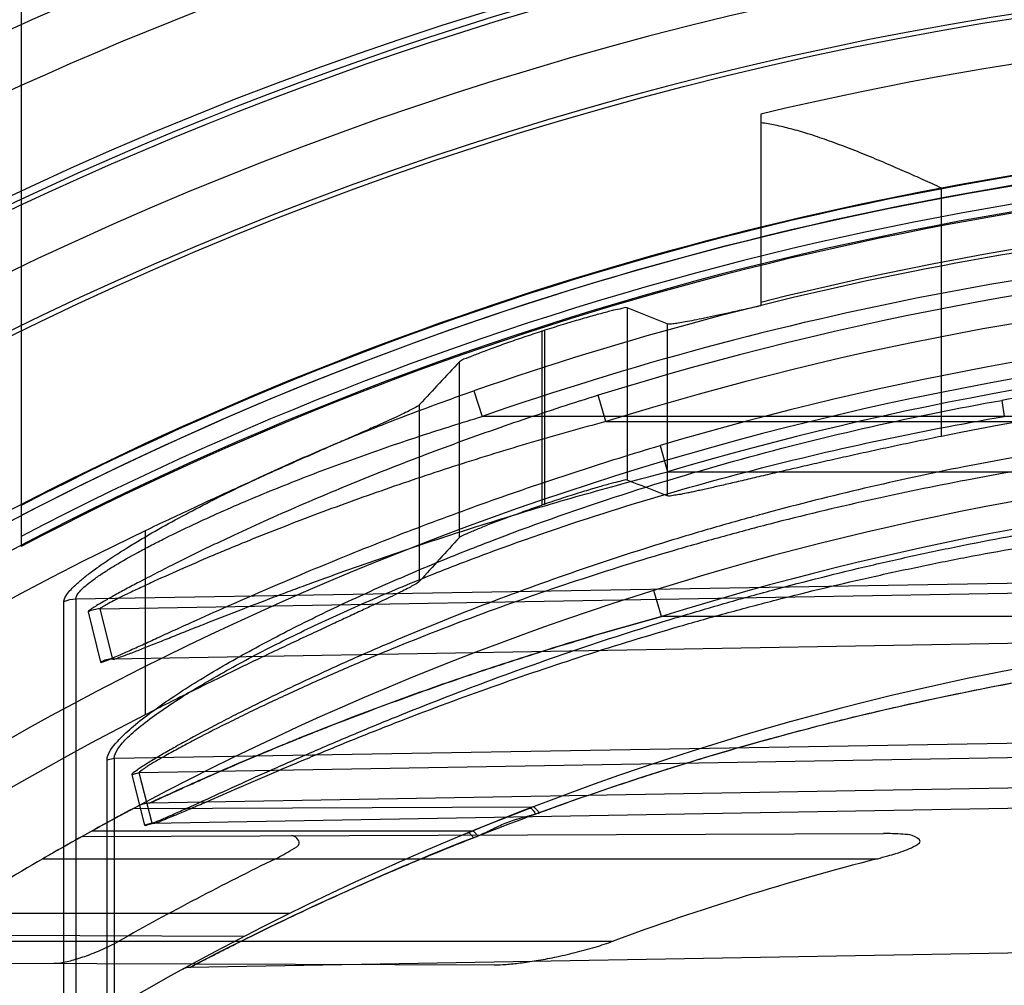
# Model space of a CAD drawing. Header units: millimetres. Extents: x 0 to 297, y 0 to 210.
# Tile 49 of 256: x 141.021 to 141.183, y 91.249 to 91.407. Entities that reach past the tile are written whole.
import ezdxf

# ---------------------------------------------------------------- set-up
doc = ezdxf.new("R2010")
doc.units = ezdxf.units.MM
doc.header["$LTSCALE"] = 16.335
doc.layers.get('0').update_dxf_attribs({"linetype": 'CONTINUOUS'})
for name, color, linetype in [('01_GLOBAL', 7, 'CONTINUOUS'), ('INTFCLR_144815', 7, 'CONTINUOUS'), ('INTFCLR_72935', 7, 'CONTINUOUS')]:
    doc.layers.add(name, color=color, linetype=linetype)

msp = doc.modelspace()

# ---------------------------------------------------------------- linework, layer by layer
at = {"color": 7, "linetype": 'Continuous'}
msp.add_circle((142.5788034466, 92.2083412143), 3.42, dxfattribs=at)
at = {"color": 9, "linetype": 'Continuous'}
msp.add_arc((142.5788034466, 92.2083412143), 3.3761688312, 182.9674534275, 267.0325465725, dxfattribs=at)
at = {"layer": '01_GLOBAL', "color": 7, "linetype": 'Continuous'}
msp.add_circle((142.5788034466, 92.2083412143), 3.465, dxfattribs=at)
at = {"layer": 'INTFCLR_144815', "color": 6, "linetype": 'Continuous'}
msp.add_line((141.1426844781, 91.39178039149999), (141.1426844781, 91.3603723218), dxfattribs=at)
at = {"layer": 'INTFCLR_144815', "color": 9, "linetype": 'Continuous'}
for p, q in [((141.1722552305, 91.3389955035), (141.1722552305, 91.37966349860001)), ((141.1207889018, 91.3600545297), (141.1207889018, 91.33183218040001)), ((141.1273169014, 91.3574092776), (141.1273169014, 91.3292745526)), ((141.1067962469, 91.3562068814), (141.1067962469, 91.3277371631)), ((141.1073074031, 91.3279116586), (141.1073074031, 91.35637175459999)), ((141.0933147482, 91.3224399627), (141.0933147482, 91.35118121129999)), ((141.0867867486, 91.31527943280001), (141.0867867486, 91.3441958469)), ((141.0418484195, 91.3235344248), (141.0418484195, 91.29339041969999))]:
    msp.add_line(p, q, dxfattribs=at)
at = {"layer": 'INTFCLR_144815', "color": 6, "linetype": 'Continuous'}
for radius in [0.5743020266, 0.5472855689]:
    msp.add_circle((141.273551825, 90.84008959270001), radius, dxfattribs=at)
for radius, start, end in [(0.7917112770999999, 313.9937911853, 154.5150993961), (0.7647112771, 312.9543589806, 154.5144414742), (0.7590682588, 71.6563998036, 156.0440844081), (0.7468663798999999, 70.9981667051, 162.0018332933), (0.73941501, 108.7136429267, 257.7559644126), (0.5949342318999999, 45.0000000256, 314.9999999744), (0.5938695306, 44.999999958, 315.000000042), (0.5930090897, 44.99999997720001, 315.0000000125), (0.5750735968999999, 47.86578076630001, 312.1342192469), (0.5489999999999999, 100.6326298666, 122.5166912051), (0.5370448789, 75.8961331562, 104.1038668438), (0.5423877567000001, 107.8487159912, 107.9054519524), (0.5090855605, 78.52282503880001, 101.4771749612), (0.515371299, 108.8185484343, 108.8785955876), (0.5361020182, 115.6072723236, 154.3927276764), (0.5090855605, 117.0737153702, 152.9262846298)]:
    msp.add_arc((141.273551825, 90.84008959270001), radius, start, end, dxfattribs=at)
at = {"layer": 'INTFCLR_144815', "color": 9, "linetype": 'Continuous'}
for centre, radius, start, end in [((141.273551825, 90.84008959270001), 0.7861461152, 71.617857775, 156.0236179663), ((141.273551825, 90.84008959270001), 0.7771464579, 71.6178577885, 156.0236179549), ((141.273551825, 90.84008959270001), 0.743791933, 70.768222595, 162.2317774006), ((141.273551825, 90.84008959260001), 0.7349032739, 107.7076787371, 136.2923212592), ((141.273551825, 90.84008959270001), 0.6197635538, 52.2436298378, 307.7563701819), ((141.273551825, 90.84008959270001), 0.5837869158, 52.5411294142, 307.4588705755), ((141.273551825, 90.84008959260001), 0.6107702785, 108.4596803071, 135.5403197), ((141.273551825, 90.84008959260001), 0.5670000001, 76.6554352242, 103.3445648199), ((141.273551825, 90.84008959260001), 0.5490000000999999, 79.3673701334, 100.6326298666)]:
    msp.add_arc(centre, radius, start, end, dxfattribs=at)
at = {"layer": 'INTFCLR_144815', "color": 6, "linetype": 'Continuous'}
for centre, major_axis, ratio, start_param, end_param in [((140.7460678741, 90.84008959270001), (0.7916281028, 0), 0.7456587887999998, 1.0683155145, 1.0777008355), ((142.0669490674, 90.84008959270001), (1.1907007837, 0), 0.7456587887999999, 2.5281979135, 2.5377874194), ((140.7784448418, 90.84008959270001), (0.7430379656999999, 0), 0.7456587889, 1.0820479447, 1.0919724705), ((142.0345720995, 90.84008959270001), (1.1421106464, 0), 0.7456587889, 2.5394757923, 2.5496427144)]:
    msp.add_ellipse(centre, major_axis=major_axis, ratio=ratio, start_param=start_param, end_param=end_param, dxfattribs=at)
for points, knots in [([(141.1722552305, 91.37966349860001), (141.1712546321, 91.3801195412), (141.1693554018, 91.3809809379), (141.1664615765, 91.3822717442), (141.1634499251, 91.3835861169), (141.1601951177, 91.3849542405), (141.1568367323, 91.3862947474), (141.1535660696, 91.3875075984), (141.1505024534, 91.38853029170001), (141.1476810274, 91.3893508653), (141.1451125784, 91.389964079), (141.1434683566, 91.3902524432), (141.1426844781, 91.3903585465)], [0, 0, 0, 0, 0.1045982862, 0.1983703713, 0.3014069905, 0.4171606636, 0.5341986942, 0.6453462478, 0.7489281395, 0.8413582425, 0.9247560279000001, 1, 1, 1, 1]), ([(141.1426844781, 91.3603723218), (141.1417996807, 91.3601775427), (141.1401020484, 91.3598034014), (141.1376700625, 91.3592694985), (141.1354705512, 91.3587918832), (141.1335172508, 91.3583771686), (141.1318201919, 91.35802706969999), (141.1303904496, 91.3577554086), (141.1292253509, 91.35753817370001), (141.1282488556, 91.3574335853), (141.127604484, 91.3572914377), (141.1273169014, 91.3574092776)], [0, 0, 0, 0, 0.1734438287, 0.332796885, 0.4766802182, 0.6043146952, 0.7151432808, 0.8082047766, 0.8834857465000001, 0.9405016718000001, 1, 1, 1, 1]), ([(141.1207889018, 91.3600545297), (141.1205071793, 91.36016741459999), (141.1197193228, 91.3598407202), (141.1187156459, 91.3596960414), (141.1176549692, 91.3594119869), (141.1166721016, 91.35915910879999), (141.1155742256, 91.3588591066), (141.1143726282, 91.3585225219), (141.1130803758, 91.3581494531), (141.111709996, 91.3577434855), (141.1102787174, 91.35730875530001), (141.1088036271, 91.3568499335), (141.1078088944, 91.3565332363), (141.1073074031, 91.35637175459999)], [0, 0, 0, 0, 0.0650837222, 0.1621526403, 0.2257433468, 0.2985994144, 0.3803091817, 0.4696368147, 0.5662457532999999, 0.6687258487, 0.7761355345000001, 0.8870194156, 1, 1, 1, 1]), ([(141.1067962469, 91.3562068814), (141.1062980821, 91.35604592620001), (141.1053071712, 91.35572217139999), (141.1038368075, 91.35523104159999), (141.1024026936, 91.3547413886), (141.1010237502, 91.3542600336), (141.0997195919, 91.3537945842), (141.0985058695, 91.3533509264), (141.0973976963, 91.35293704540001), (141.096410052, 91.3525543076), (141.0955432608, 91.35222030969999), (141.0945372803, 91.35176769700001), (141.0936873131, 91.3515758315), (141.0933147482, 91.35118121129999)], [0, 0, 0, 0, 0.1090701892, 0.2171835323, 0.3229696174, 0.4247851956, 0.5214718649, 0.611454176, 0.6940340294, 0.7678539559, 0.8323348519, 0.8869329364, 1, 1, 1, 1]), ([(141.0867867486, 91.3441958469), (141.0865447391, 91.34393421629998), (141.0859194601, 91.3436298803), (141.0849736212, 91.3431177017), (141.0838640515, 91.3425877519), (141.0825064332, 91.34195311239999), (141.0808976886, 91.34122427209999), (141.0790452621, 91.34039764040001), (141.0769544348, 91.3394743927), (141.0746365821, 91.3384558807), (141.0720961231, 91.337341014), (141.0693521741, 91.3361341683), (141.0664095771, 91.3348341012), (141.0632884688, 91.33344572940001), (141.0600006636, 91.33197063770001), (141.0565652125, 91.33041372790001), (141.0530083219, 91.3287835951), (141.0493486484, 91.3270859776), (141.0456175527, 91.3253328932), (141.0431092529, 91.3241387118), (141.0418484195, 91.3235344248)], [0, 0, 0, 0, 0.0216097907, 0.0408397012, 0.0657121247, 0.0959719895, 0.1317760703, 0.1727746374, 0.2189756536, 0.2703579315, 0.3262860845, 0.3871934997, 0.4521156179, 0.5213450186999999, 0.5943173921, 0.6706125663, 0.7500421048, 0.8315558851, 0.9152237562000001, 1, 1, 1, 1]), ([(141.1722552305, 91.3389955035), (141.1716121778, 91.33886493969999), (141.1703269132, 91.33860237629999), (141.1684019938, 91.33820432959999), (141.1664833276, 91.3378028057), (141.1645746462, 91.3373986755), (141.1626796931, 91.3369928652), (141.1608022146, 91.3365863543), (141.1589459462, 91.33618017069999), (141.1571146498, 91.3357753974), (141.1553121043, 91.33537316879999), (141.1535420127, 91.3349746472), (141.1518079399, 91.334581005), (141.1501132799, 91.334193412), (141.1484613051, 91.3338130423), (141.146855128, 91.3334410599), (141.1452977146, 91.33307861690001), (141.1437918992, 91.3327268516), (141.142340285, 91.3323868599), (141.1409453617, 91.332059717), (141.1396093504, 91.3317464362), (141.1383344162, 91.33144801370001), (141.137122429, 91.3311653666), (141.1359751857, 91.3308993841), (141.1348942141, 91.3306508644), (141.1338809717, 91.3304206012), (141.1329366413, 91.330209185), (141.1320624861, 91.3300175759), (141.1312590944, 91.3298452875), (141.130334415, 91.3296566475), (141.1293562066, 91.32945393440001), (141.1283128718, 91.32932465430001), (141.1276249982, 91.3291523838), (141.1273169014, 91.3292745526)], [0, 0, 0, 0, 0.0427947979, 0.0855544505, 0.1281966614, 0.1706383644, 0.2127958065, 0.2545851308, 0.2959223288, 0.3367235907, 0.3769025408, 0.4163732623, 0.4550563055, 0.4928738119, 0.5297506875, 0.5656150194, 0.6003991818, 0.6340374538, 0.6664664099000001, 0.6976336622, 0.7274809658, 0.7559628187, 0.7830306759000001, 0.8086462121, 0.8327691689, 0.8553691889, 0.8764140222, 0.8958795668, 0.9137405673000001, 0.9299790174, 0.9575169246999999, 0.9783842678, 1, 1, 1, 1]), ([(141.1207889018, 91.33183218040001), (141.12050641, 91.33194152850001), (141.1197236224, 91.331601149), (141.1187229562, 91.3314416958), (141.1176657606, 91.3311404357), (141.1166848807, 91.33087145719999), (141.1155884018, 91.33055292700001), (141.1143871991, 91.3301955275), (141.1130943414, 91.32979946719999), (141.1117220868, 91.3293684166), (141.1102878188, 91.3289067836), (141.1088084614, 91.3284194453), (141.1078106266, 91.3280831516), (141.1073074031, 91.3279116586)], [0, 0, 0, 0, 0.064660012, 0.1612843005, 0.2246503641, 0.2973314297, 0.3789174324, 0.4682028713, 0.564897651, 0.6675282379, 0.7752351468, 0.8865166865, 1, 1, 1, 1]), ([(141.0933147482, 91.3224399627), (141.0935313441, 91.32267496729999), (141.0943011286, 91.32293350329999), (141.0952381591, 91.3234002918), (141.0962428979, 91.32381114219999), (141.0971743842, 91.32419264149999), (141.0982163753, 91.3246057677), (141.0993513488, 91.325047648), (141.1005249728, 91.32549240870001), (141.1016814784, 91.3259217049), (141.1028520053, 91.32635049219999), (141.1041107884, 91.3268021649), (141.105445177, 91.32727171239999), (141.1063589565, 91.3275876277), (141.1067962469, 91.3277371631)], [0, 0, 0, 0, 0.06613223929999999, 0.1594389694, 0.2201506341, 0.2899412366, 0.3679407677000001, 0.4520209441, 0.5419864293, 0.6276370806, 0.7072871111, 0.7999361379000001, 0.9043692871, 1, 1, 1, 1]), ([(141.0867867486, 91.31527943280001), (141.0865468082, 91.3150133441), (141.0859259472, 91.314695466), (141.0849857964, 91.31416355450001), (141.0838837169, 91.3136104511), (141.0825348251, 91.3129473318), (141.0809358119, 91.31218411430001), (141.0790937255, 91.3113170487), (141.0770122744, 91.3103465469), (141.0747040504, 91.30927450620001), (141.0721716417, 91.3080988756), (141.0694340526, 91.3068241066), (141.0664947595, 91.3054480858), (141.0633728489, 91.30397541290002), (141.0600815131, 91.3024081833), (141.0566374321, 91.3007502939), (141.0530688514, 91.2990115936), (141.0493921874, 91.29719688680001), (141.0456405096, 91.295319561), (141.0431172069, 91.2940389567), (141.0418484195, 91.29339041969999)], [0, 0, 0, 0, 0.0214966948, 0.0405828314, 0.065279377, 0.0952925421, 0.1308285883, 0.1715592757, 0.2174515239, 0.268615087, 0.3242550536, 0.384963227, 0.449797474, 0.5189726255, 0.5920632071, 0.6685125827, 0.7483022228, 0.8302286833, 0.9145080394, 1, 1, 1, 1])]:
    msp.add_open_spline(points, degree=3, knots=knots, dxfattribs=at)
at = {"layer": 'INTFCLR_72935', "color": 6, "linetype": 'Continuous'}
for p, q in [((141.021551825, 91.57808959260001), (141.021551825, 91.32097256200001)), ((141.0946146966, 91.2740421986), (141.0953376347, 91.2743395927))]:
    msp.add_line(p, q, dxfattribs=at)
at = {"layer": 'INTFCLR_72935', "color": 9, "linetype": 'Continuous'}
for p, q in [((141.0956633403, 91.34645090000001), (141.0970552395, 91.3422652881)), ((141.1172832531, 91.3414301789), (141.1160246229, 91.3457229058)), ((141.1821055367, 91.3448996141), (141.1825356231, 91.3422652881)), ((141.282551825, 91.3422652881), (141.0970552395, 91.3422652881)), ((141.1172834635, 91.3414301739), (141.246551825, 91.3414301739)), ((141.1261568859, 91.33748911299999), (141.1273559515, 91.3331777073)), ((141.1273559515, 91.3331777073), (141.246551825, 91.3331777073)), ((141.0304859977, 91.31239899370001), (141.246551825, 91.31605949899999)), ((141.0344564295, 91.3107504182), (141.2421303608, 91.31437273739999)), ((141.1264049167, 91.30948639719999), (141.1251380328, 91.3137805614)), ((141.0285392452, 91.2060636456), (141.0285392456, 91.3119323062)), ((141.0304859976, 91.31239899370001), (141.0304859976, 91.20642562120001)), ((141.0324833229, 91.3102557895), (141.0345391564, 91.3020318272)), ((141.0365270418, 91.30253406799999), (141.0344564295, 91.3107504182)), ((141.246551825, 91.30948639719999), (141.1264049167, 91.30948639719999)), ((141.2421303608, 91.3061202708), (141.0365270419, 91.30253406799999)), ((141.0365270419, 91.30253406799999), (141.0365912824, 91.3025128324)), ((141.0367883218, 91.2862959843), (141.273551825, 91.2903071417)), ((141.273551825, 91.2879363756), (141.0408499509, 91.28387751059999)), ((141.0355936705, 91.28600278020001), (141.0367883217, 91.2862959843)), ((141.0367883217, 91.2862959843), (141.0367883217, 91.1861794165)), ((141.0355936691, 91.1859519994), (141.0355936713, 91.28600278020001)), ((141.0408499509, 91.28387751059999), (141.0396383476, 91.2835663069)), ((141.0396383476, 91.2835663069), (141.0417504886, 91.2753458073)), ((141.0429716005, 91.27566205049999), (141.0408499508, 91.28387751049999)), ((141.2421303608, 91.28240922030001), (141.0425755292, 91.2789259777)), ((141.0429716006, 91.27566205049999), (141.273551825, 91.2796839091)), ((141.1051856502, 91.2782518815), (141.0398352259, 91.2780237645)), ((141.0429716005, 91.27566205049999), (141.0417504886, 91.2753458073)), ((141.0429716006, 91.27566205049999), (141.0430796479, 91.27562197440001)), ((141.0315400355, 91.27349480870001), (141.1627393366, 91.2739527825)), ((141.0953376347, 91.2743395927), (141.0330591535, 91.2743395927)), ((141.0251072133, 91.26983959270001), (141.1617699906, 91.26983959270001)), ((141.0654585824, 91.26083959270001), (141.0101524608, 91.26083959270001)), ((141.0580466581, 91.2570918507), (141.004547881, 91.2572785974)), ((141.0030971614, 91.2563395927), (141.1184846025, 91.2563395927)), ((141.273551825, 91.25595357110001), (141.0491789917, 91.25203712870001)), ((140.997729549, 91.25280239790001), (141.098976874, 91.2524489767))]:
    msp.add_line(p, q, dxfattribs=at)
at = {"layer": 'INTFCLR_72935', "color": 7, "linetype": 'Continuous'}
for p, q in [((141.1052028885, 91.2782588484), (141.0953376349, 91.2743395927)), ((141.0978487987, 91.2753616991), (141.1048409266, 91.2781192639)), ((141.0330591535, 91.2743395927), (141.034447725, 91.27510689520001)), ((141.0953376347, 91.2743395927), (141.0967233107, 91.27490711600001))]:
    msp.add_line(p, q, dxfattribs=at)
at = {"layer": 'INTFCLR_72935', "color": 6, "linetype": 'Continuous'}
for centre, radius, start, end in [((141.273551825, 90.84008959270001), 0.548876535, 89.9999999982, 117.3303143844), ((141.273551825, 90.84008959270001), 0.5443766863, 89.99999999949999, 117.5754435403), ((141.273551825, 90.84008959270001), 0.5431065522, 90, 270.0000000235), ((141.2732024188, 90.8400854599), 0.5295041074, 93.3847160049, 107.2678979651), ((141.273551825, 90.84008959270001), 0.5161422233, 90, 270.0000000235), ((141.273551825, 90.84008959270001), 0.4963968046, 120.0328200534, 123.7554123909), ((141.2724438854, 90.840202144), 0.4778649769, 115.9629823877, 119.4451823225), ((141.271959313, 90.8403932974), 0.4433574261, 104.3907691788, 110.2529123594)]:
    msp.add_arc(centre, radius, start, end, dxfattribs=at)
at = {"layer": 'INTFCLR_72935', "color": 9, "linetype": 'Continuous'}
for centre, radius, start, end in [((141.273551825, 90.84008959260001), 0.5473988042, 92.3557200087, 117.4102795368), ((141.273551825, 90.84008959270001), 0.5429110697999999, 92.3557200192, 117.6561578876), ((141.2719069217, 90.8402434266), 0.5360110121, 92.24988654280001, 109.1963144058), ((141.2718420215, 90.8402420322), 0.5315804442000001, 92.72265279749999, 109.1963140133), ((141.2731173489, 90.8401213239), 0.5249714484, 93.38391173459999, 107.2680685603), ((141.2738948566, 90.8400893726), 0.5188766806, 93.5313428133, 106.5425042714), ((141.2738169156, 90.8400860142), 0.514383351, 93.53171623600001, 106.5427789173), ((141.2723545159, 90.8402289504), 0.5126766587, 89.8661908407, 100.1388879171), ((141.273551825, 90.84008959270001), 0.4963968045, 89.99999997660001, 119.1788213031), ((141.2734739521, 90.8400860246), 0.4919004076, 93.65332684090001, 107.396429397), ((141.273551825, 90.84008959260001), 0.4693968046, 89.99999997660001, 123.1824438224), ((141.042654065, 91.2744266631), 0.0045, 91.000000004, 117.9955409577), ((141.2696147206, 90.8315139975), 0.47479667, 111.500530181, 117.663261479), ((141.0844878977, 91.3014928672), 0.0303284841, 291.4868179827, 292.9469111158), ((141.0492261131, 91.24933754), 0.0027, 91.00000000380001, 118.7289681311)]:
    msp.add_arc(centre, radius, start, end, dxfattribs=at)
at = {"layer": 'INTFCLR_72935', "color": 7, "linetype": 'Continuous'}
for centre, radius, start, end in [((141.2698177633, 90.84700028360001), 0.4885419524, 118.0831815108, 118.7200259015), ((141.2611118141, 90.8631107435), 0.4702298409, 118.0713735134, 118.7326890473), ((141.1241560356, 91.11164551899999), 0.18645987, 118.5442044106, 118.9904944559), ((141.273551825, 90.84008959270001), 0.4963968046, 119.1788213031, 120.0328200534), ((141.2720575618, 90.8427510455), 0.4933447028, 119.177998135, 119.7808485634), ((141.117421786, 91.1118546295), 0.1829769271, 119.6074198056, 120.0476553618)]:
    msp.add_arc(centre, radius, start, end, dxfattribs=at)
at = {"layer": 'INTFCLR_72935', "color": 9, "linetype": 'Continuous'}
for points, knots in [([(141.0285392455, 91.3119323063), (141.0285392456, 91.312361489), (141.0291573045, 91.31339711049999), (141.0303169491, 91.31458831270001), (141.0317746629, 91.3158468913), (141.0333004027, 91.3170224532), (141.0356358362, 91.3186862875), (141.0381675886, 91.3203265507), (141.0408414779, 91.32195475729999), (141.0436731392, 91.3236136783), (141.04884755, 91.3264927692), (141.0549589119, 91.329610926), (141.0612342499, 91.3325991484), (141.0676379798, 91.33551406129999), (141.0757536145, 91.3389775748), (141.085637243, 91.34286418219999), (141.0923070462, 91.3452823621), (141.0956633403, 91.34645090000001)], [0, 0, 0, 0, 0.0168899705, 0.043970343, 0.06663985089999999, 0.0922747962, 0.1198436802, 0.1794312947, 0.2109534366, 0.2430411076, 0.3085773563, 0.4439586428, 0.512948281, 0.582098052, 0.7208369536, 0.8601406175, 1, 1, 1, 1]), ([(141.1160246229, 91.3457229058), (141.1119020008, 91.34444138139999), (141.1037078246, 91.34177890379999), (141.0915544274, 91.3374762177), (141.0795794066, 91.3328789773), (141.0697506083, 91.3287998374), (141.0620234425, 91.3254021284), (141.0572838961, 91.3232371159), (141.0535692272, 91.3214903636), (141.0499976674, 91.31977806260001), (141.0457511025, 91.3176825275), (141.0416956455, 91.31559875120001), (141.0387072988, 91.3140064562), (141.0370107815, 91.31307787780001), (141.0357781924, 91.3123840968), (141.0348556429, 91.31185636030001), (141.0339919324, 91.31133569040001), (141.0331721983, 91.310850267), (141.0327832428, 91.3105235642), (141.0324640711, 91.31033309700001), (141.032483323, 91.3102557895)], [0, 0, 0, 0, 0.1423708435, 0.2840926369, 0.4251177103, 0.5653295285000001, 0.634979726, 0.7034792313, 0.7371559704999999, 0.7703468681, 0.8340954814, 0.8933150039, 0.9206925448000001, 0.9457689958, 0.9570690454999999, 0.9673778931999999, 0.9806970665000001, 0.9908468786, 0.9973727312, 1, 1, 1, 1]), ([(141.0355936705, 91.28600278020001), (141.0355936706, 91.2865674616), (141.0362633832, 91.28791390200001), (141.0379262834, 91.28979546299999), (141.040393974, 91.2919907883), (141.0434947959, 91.2943496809), (141.0470609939, 91.2967943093), (141.0523595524, 91.3001419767), (141.0580115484, 91.3033729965), (141.063934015, 91.3065165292), (141.0701711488, 91.3096716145), (141.0782086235, 91.3134688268), (141.0880881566, 91.31776166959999), (141.1015214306, 91.3231431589), (141.1186096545, 91.3291998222), (141.139465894, 91.3354531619), (141.1606408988, 91.3407340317), (141.1749234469, 91.34361524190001), (141.1821055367, 91.3448996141)], [0, 0, 0, 0, 0.0105762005, 0.0264755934, 0.0474618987, 0.0721050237, 0.09948727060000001, 0.1283920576, 0.1894824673, 0.2213568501, 0.2539711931, 0.3203882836, 0.3878155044, 0.4556932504, 0.5913945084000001, 0.7272133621, 0.8633490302, 1, 1, 1, 1]), ([(141.2735518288, 91.34353516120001), (141.2629608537, 91.3435422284), (141.2412814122, 91.3428721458), (141.2086641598, 91.33974397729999), (141.1813038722, 91.33526752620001), (141.1596172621, 91.3305852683), (141.1461337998, 91.3271906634), (141.1354021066, 91.324192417), (141.1247495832, 91.3210162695), (141.1116284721, 91.3167291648), (141.0962150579, 91.3110885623), (141.0849041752, 91.306488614), (141.0775176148, 91.30328550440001), (141.0727427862, 91.30116253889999), (141.066964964, 91.2984979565), (141.0613539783, 91.29578162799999), (141.0570540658, 91.2936207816), (141.0531009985, 91.2915835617), (141.0494066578, 91.2896080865), (141.0460304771, 91.28771998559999), (141.0439122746, 91.2864927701), (141.042360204, 91.28555966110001), (141.0413430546, 91.2849088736), (141.0405913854, 91.28442768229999), (141.0401329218, 91.2840284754), (141.0396054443, 91.2836948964), (141.0396383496, 91.28356630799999)], [0, 0, 0, 0, 0.1300529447, 0.2661331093, 0.4020882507, 0.4702130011, 0.538530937, 0.5727884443, 0.6070345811, 0.6750243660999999, 0.7422549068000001, 0.8085418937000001, 0.8249270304, 0.8411191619, 0.8727082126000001, 0.9030530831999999, 0.9176638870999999, 0.9318010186, 0.9576603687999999, 0.96910856, 0.9792872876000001, 0.9877519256, 0.9912650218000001, 0.9942421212, 0.9983701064, 1, 1, 1, 1]), ([(141.0304859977, 91.31239899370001), (141.030486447, 91.3127792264), (141.0311258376, 91.3136945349), (141.0322585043, 91.3147059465), (141.0336999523, 91.31579687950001), (141.0352117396, 91.3168138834), (141.0375310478, 91.3182593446), (141.0400404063, 91.31967998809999), (141.0426885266, 91.3210905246), (141.0454986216, 91.3225294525), (141.0506381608, 91.3250292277), (141.0566959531, 91.3277303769), (141.0629153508, 91.3303084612), (141.0692680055, 91.3328359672), (141.0773214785, 91.3358271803), (141.0871222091, 91.33917980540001), (141.0937300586, 91.3412597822), (141.0970552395, 91.3422652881)], [0, 0, 0, 0, 0.0154967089, 0.0414529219, 0.0635154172, 0.08865582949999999, 0.1158218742, 0.1748290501, 0.206153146, 0.238099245, 0.3034934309, 0.4390593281, 0.5083365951, 0.5778790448, 0.7176965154, 0.8584189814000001, 1, 1, 1, 1]), ([(141.1172832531, 91.3414301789), (141.1131998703, 91.3403275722), (141.1050822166, 91.33804279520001), (141.0930327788, 91.3343349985), (141.0811609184, 91.3303652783), (141.071409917, 91.32683975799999), (141.0637455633, 91.3238936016), (141.0590440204, 91.3220202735), (141.0553605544, 91.32050416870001), (141.0518205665, 91.31902085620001), (141.0476132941, 91.3172004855), (141.0435886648, 91.315398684), (141.0406289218, 91.3140065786), (141.0389446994, 91.3132041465), (141.0377222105, 91.31260106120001), (141.0368073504, 91.31214162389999), (141.0359568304, 91.3116912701), (141.0351316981, 91.31126591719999), (141.0347722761, 91.31098870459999), (141.0344283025, 91.3108179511), (141.0344564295, 91.3107504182)], [0, 0, 0, 0, 0.1433710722, 0.285824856, 0.4272963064, 0.5676519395, 0.6372511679, 0.7056207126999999, 0.7391983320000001, 0.7722708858, 0.8357217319, 0.8945872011, 0.9217222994, 0.9466038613, 0.9577926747, 0.9679849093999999, 0.9811404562, 0.9911243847, 0.9975202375, 1, 1, 1, 1]), ([(141.0367883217, 91.2862959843), (141.036786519, 91.28683567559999), (141.0374650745, 91.28812503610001), (141.0391139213, 91.28990697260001), (141.0415694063, 91.2919934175), (141.0446522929, 91.29423495), (141.0481982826, 91.2965608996), (141.0534723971, 91.2997442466), (141.0590936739, 91.3028165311), (141.064982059, 91.30580557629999), (141.0711891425, 91.3088045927), (141.0791848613, 91.312418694), (141.0890136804, 91.3164955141), (141.1023800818, 91.3216148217), (141.1193840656, 91.32736783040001), (141.1401290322, 91.33330542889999), (141.1611911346, 91.33832202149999), (141.1753960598, 91.3410334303), (141.1825356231, 91.3422652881)], [0, 0, 0, 0, 0.0102308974, 0.0258195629, 0.0465372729, 0.0709489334, 0.09813150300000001, 0.1268757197, 0.1877218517, 0.2195079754, 0.2520561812, 0.3183951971, 0.3858144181, 0.4537427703, 0.5897004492, 0.725948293, 0.8626566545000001, 1, 1, 1, 1]), ([(141.2735518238, 91.3408655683), (141.2630023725, 91.3408731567), (141.2414289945, 91.34023933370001), (141.2089772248, 91.3372739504), (141.1817614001, 91.333028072), (141.160186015, 91.3285830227), (141.1467730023, 91.32535956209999), (141.1360970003, 91.3225115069), (141.1255039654, 91.3194951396), (141.1124565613, 91.3154229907), (141.09712646, 91.3100622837), (141.0858723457, 91.3056874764), (141.078522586, 91.30264023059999), (141.0737742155, 91.30062153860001), (141.0680285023, 91.2980875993), (141.0624470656, 91.29550327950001), (141.0581697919, 91.2934471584), (141.054238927, 91.291509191), (141.0505649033, 91.28962952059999), (141.0472064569, 91.2878322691), (141.0451001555, 91.2866643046), (141.0435562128, 91.2857760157), (141.0425450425, 91.2851563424), (141.041796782, 91.2846984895), (141.0413468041, 91.28431923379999), (141.0408165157, 91.2840016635), (141.0408499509, 91.28387751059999)], [0, 0, 0, 0, 0.1306792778, 0.2671603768, 0.403412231, 0.4716300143, 0.5399961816, 0.574258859, 0.6084964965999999, 0.6764259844, 0.7435346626, 0.8096342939, 0.8259619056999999, 0.8420925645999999, 0.8735478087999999, 0.9037455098, 0.9182782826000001, 0.9323349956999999, 0.9580326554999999, 0.9694016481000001, 0.9795043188, 0.9878994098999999, 0.9913807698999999, 0.9943285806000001, 0.998407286, 1, 1, 1, 1]), ([(141.0345391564, 91.3020318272), (141.0345571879, 91.3019599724), (141.034977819, 91.30211495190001), (141.0354306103, 91.3022415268), (141.0364105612, 91.3026575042), (141.0374056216, 91.3030833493), (141.0384637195, 91.30355355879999), (141.0398595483, 91.30418016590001), (141.0417622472, 91.3050457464), (141.0441982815, 91.3061587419), (141.0468037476, 91.30734776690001), (141.0504983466, 91.3090250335), (141.0553117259, 91.3111838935), (141.0602470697, 91.3133477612), (141.0643102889, 91.3150939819), (141.0684601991, 91.3168521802), (141.0758216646, 91.31990152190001), (141.0864949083, 91.32411226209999), (141.0995218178, 91.3288944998), (141.112754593, 91.3333828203), (141.1216760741, 91.3361582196), (141.1261568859, 91.33748911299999)], [0, 0, 0, 0, 0.0022598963, 0.0086998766, 0.0189037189, 0.0322346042, 0.04263460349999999, 0.05401193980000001, 0.0789805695, 0.1063601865, 0.1357265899, 0.1663413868, 0.2301358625, 0.2966492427, 0.3307269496, 0.365045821, 0.4341348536, 0.5737884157, 0.7150214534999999, 0.8574105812, 1, 1, 1, 1]), ([(141.036591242, 91.3025128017), (141.0369230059, 91.30251818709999), (141.0378807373, 91.3029309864), (141.0394784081, 91.30346801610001), (141.0414959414, 91.30428288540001), (141.0436902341, 91.30514754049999), (141.0461060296, 91.3061161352), (141.0486886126, 91.3071492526), (141.0523542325, 91.3085989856), (141.0571248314, 91.3104778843), (141.0620188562, 91.31234687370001), (141.0660450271, 91.31386213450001), (141.0701596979, 91.3153850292), (141.0774631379, 91.3180233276), (141.0880488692, 91.32166429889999), (141.1009634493, 91.3257884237), (141.1140803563, 91.3296569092), (141.1229190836, 91.33203074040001), (141.1273559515, 91.3331777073)], [0, 0, 0, 0, 0.010381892, 0.0316404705, 0.0533408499, 0.07823286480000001, 0.1055069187, 0.1347552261, 0.1652712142, 0.2288419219, 0.2951815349, 0.3291832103, 0.3634424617, 0.4324592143, 0.5721493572, 0.7136735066, 0.8566117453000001, 1, 1, 1, 1]), ([(141.0417504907, 91.2753458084), (141.0417777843, 91.27524112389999), (141.0423798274, 91.27543732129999), (141.0430408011, 91.27563676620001), (141.0444655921, 91.2762356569), (141.0458069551, 91.27681707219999), (141.0471093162, 91.2773979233), (141.0486238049, 91.2780799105), (141.05162836, 91.2794477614), (141.0563028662, 91.2815848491), (141.0612647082, 91.2838228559), (141.0655195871, 91.2857089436), (141.0700320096, 91.2876822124), (141.0746524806, 91.2896564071), (141.0793675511, 91.2916193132), (141.0866662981, 91.2946015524), (141.0978412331, 91.2989458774), (141.1130702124, 91.3043559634), (141.1260464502, 91.3085202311), (141.1365911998, 91.311628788), (141.1472392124, 91.3145824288), (141.157969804, 91.31728015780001), (141.1687745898, 91.31971537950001), (141.1796208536, 91.3219723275), (141.1932159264, 91.324451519), (141.2149909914, 91.3276791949), (141.2417668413, 91.3302950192), (141.263145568, 91.3309871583), (141.2735518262, 91.3309940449)], [0, 0, 0, 0, 0.0013498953, 0.0051103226, 0.011170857, 0.0192165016, 0.0238563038, 0.0288785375, 0.0399669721, 0.0650301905, 0.0930244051, 0.107881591, 0.1231042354, 0.1544772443, 0.170575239, 0.1868319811, 0.2528580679, 0.3201569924, 0.3884612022, 0.4228751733, 0.4573249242, 0.5263368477, 0.5609064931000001, 0.5955213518, 0.6645677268, 0.7333045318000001, 0.8701530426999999, 1, 1, 1, 1]), ([(141.0430799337, 91.27562224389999), (141.0435641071, 91.27563076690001), (141.0449612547, 91.27627912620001), (141.0470425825, 91.2770535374), (141.0494723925, 91.2781194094), (141.0527968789, 91.27955792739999), (141.0574474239, 91.28159596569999), (141.062382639, 91.2837226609), (141.0666140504, 91.28551618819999), (141.0711022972, 91.28739249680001), (141.0756974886, 91.2892696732), (141.0803865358, 91.291135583), (141.0876474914, 91.29397158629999), (141.0987648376, 91.2981020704), (141.1139103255, 91.303243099), (141.126812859, 91.3071981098), (141.1372977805, 91.310150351), (141.1478892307, 91.31295619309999), (141.1585607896, 91.315517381), (141.1693044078, 91.3178287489), (141.1800924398, 91.3199714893), (141.1936141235, 91.3223240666), (141.2152725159, 91.3253867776), (141.2419161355, 91.3278684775), (141.2631875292, 91.32852462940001), (141.2735518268, 91.3285309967)], [0, 0, 0, 0, 0.0060956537, 0.0187161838, 0.0283459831, 0.0393847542, 0.06435367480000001, 0.0922380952, 0.1070379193, 0.1222039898, 0.1534738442, 0.1695201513, 0.1857302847, 0.2515979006, 0.3187891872, 0.3870365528, 0.4214437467, 0.4558992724, 0.5249549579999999, 0.5595635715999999, 0.5942281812, 0.663401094, 0.7322967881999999, 0.8695355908, 1, 1, 1, 1]), ([(141.1264049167, 91.30948639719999), (141.1222680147, 91.3083582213), (141.1140433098, 91.3060293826), (141.1018415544, 91.3022389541), (141.0898238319, 91.2981879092), (141.0799549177, 91.29460024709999), (141.0722004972, 91.2916127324), (141.0674452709, 91.28972299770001), (141.0637213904, 91.28820006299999), (141.0601483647, 91.2867152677), (141.0559022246, 91.2849118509), (141.0518462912, 91.2831312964), (141.0488472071, 91.28179786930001), (141.0468890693, 91.2809112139), (141.0452774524, 91.28017798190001), (141.0441610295, 91.2796513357), (141.0432418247, 91.2792584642), (141.0430219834, 91.279095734), (141.0425120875, 91.27892486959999), (141.0425755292, 91.2789259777)], [0, 0, 0, 0, 0.143999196, 0.2870321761, 0.4290317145, 0.5698547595, 0.6396317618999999, 0.708094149, 0.7416889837, 0.7747394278, 0.838034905, 0.8965827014, 0.9235688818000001, 0.9481140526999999, 0.9691313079, 0.9820165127, 0.9917401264, 0.9978691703, 1, 1, 1, 1]), ([(141.1264049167, 91.30948639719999), (141.1222680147, 91.3083582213), (141.1140433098, 91.3060293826), (141.1018415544, 91.3022389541), (141.0898238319, 91.2981879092), (141.0799549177, 91.29460024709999), (141.0722004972, 91.2916127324), (141.0674452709, 91.28972299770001), (141.0637213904, 91.28820006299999), (141.0601483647, 91.2867152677), (141.0559022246, 91.2849118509), (141.0518462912, 91.2831312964), (141.0488472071, 91.28179786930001), (141.0468890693, 91.2809112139), (141.0452774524, 91.28017798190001), (141.0441610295, 91.2796513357), (141.0432418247, 91.2792584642), (141.0430219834, 91.279095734), (141.0425120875, 91.27892486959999), (141.0425755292, 91.2789259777)], [0, 0, 0, 0, 0.143999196, 0.2870321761, 0.4290317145, 0.5698547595, 0.6396317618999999, 0.708094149, 0.7416889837, 0.7747394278, 0.838034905, 0.8965827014, 0.9235688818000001, 0.9481140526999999, 0.9691313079, 0.9820165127, 0.9917401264, 0.9978691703, 1, 1, 1, 1]), ([(141.0425755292, 91.2789259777), (141.0439691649, 91.279575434), (141.046024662, 91.2805205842), (141.0488129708, 91.2817802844), (141.0509861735, 91.28275111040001), (141.0533272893, 91.2837846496), (141.0566740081, 91.28523898), (141.0610573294, 91.2871019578), (141.0655606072, 91.2889597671), (141.0692820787, 91.2904510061), (141.0730976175, 91.29195930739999), (141.079883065, 91.29457239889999), (141.0897338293, 91.2981559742), (141.0997323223, 91.3015302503), (141.1078503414, 91.3041034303), (141.1160576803, 91.30660109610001), (141.1222582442, 91.3083553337), (141.1264049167, 91.30948639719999)], [0, 0, 0, 0, 0.0516329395, 0.07597447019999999, 0.1027491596, 0.1315643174, 0.1619139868, 0.2252911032, 0.2915055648, 0.3255023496, 0.3599250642, 0.4292866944, 0.5696783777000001, 0.7119074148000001, 0.7836251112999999, 0.8556591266, 1, 1, 1, 1]), ([(141.0491789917, 91.25203712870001), (141.0495196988, 91.25221576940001), (141.0502713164, 91.25260868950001), (141.0515668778, 91.25328152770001), (141.0531827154, 91.25411370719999), (141.0551456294, 91.2551139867), (141.0582880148, 91.256695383), (141.0617288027, 91.2583891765), (141.0654223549, 91.26016422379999), (141.0694898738, 91.2620847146), (141.0737121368, 91.2640224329), (141.07806496, 91.2659616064), (141.0825941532, 91.26793775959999), (141.0907513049, 91.27138318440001), (141.1027197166, 91.27610360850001), (141.1149809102, 91.28048501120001), (141.1250182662, 91.2837948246), (141.1352217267, 91.28697239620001), (141.1481236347, 91.29063907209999), (141.1637708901, 91.2945270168), (141.1847624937, 91.2990060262), (141.2111785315, 91.3032838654), (141.2425730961, 91.3062704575), (141.2633950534, 91.3069166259), (141.2735518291, 91.3069160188)], [0, 0, 0, 0, 0.0049484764, 0.0109096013, 0.0187784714, 0.0283278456, 0.0392482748, 0.0640294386, 0.0776580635, 0.09196065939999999, 0.1218892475, 0.1374137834, 0.1532564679, 0.1854526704, 0.2513126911, 0.3187201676, 0.3529062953, 0.3872583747, 0.456181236, 0.5254040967, 0.5946131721, 0.7322373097, 0.8693511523, 1, 1, 1, 1]), ([(141.1057642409, 91.2771459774), (141.109068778, 91.2783765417), (141.1140708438, 91.2801514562), (141.12080112, 91.2824038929), (141.1310373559, 91.28573794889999), (141.1431280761, 91.289298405), (141.1571079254, 91.29287852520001), (141.1711794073, 91.29619139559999), (141.1888703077, 91.2996978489), (141.2102019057, 91.30296270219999), (141.2316014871, 91.30527456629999), (141.2527262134, 91.30662621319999), (141.2667215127, 91.3069099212), (141.2735518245, 91.306916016)], [0, 0, 0, 0, 0.0617613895, 0.09294716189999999, 0.1243056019, 0.2503181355, 0.3136033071, 0.3770490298, 0.5034991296, 0.6293644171, 0.7549040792, 0.8803678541, 1, 1, 1, 1]), ([(141.0955968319, 91.27327215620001), (141.0955092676, 91.2734002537), (141.0952751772, 91.27370571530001), (141.094863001, 91.2741445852), (141.0946146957, 91.2740421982)], [0, 0, 0, 0, 0.3661712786, 1, 1, 1, 1]), ([(141.096312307, 91.2735643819), (141.0962266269, 91.2736818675), (141.0959731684, 91.2739902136), (141.095610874, 91.2743710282), (141.0953376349, 91.2743395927)], [0, 0, 0, 0, 0.3458418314, 1, 1, 1, 1])]:
    msp.add_open_spline(points, degree=3, knots=knots, dxfattribs=at)
for points in [[(141.0285392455, 91.3119323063), (141.0291386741, 91.3122255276), (141.0298187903, 91.3123876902), (141.0304859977, 91.31239899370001)], [(141.0344564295, 91.3107504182), (141.0337784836, 91.31073834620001), (141.0330867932, 91.31056494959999), (141.0324833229, 91.3102557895)], [(141.0365270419, 91.30253406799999), (141.0358437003, 91.302521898), (141.0351462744, 91.3023456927), (141.0345391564, 91.3020318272)]]:
    msp.add_open_spline(points, degree=3, dxfattribs=at)
at = {"layer": 'INTFCLR_72935', "color": 7, "linetype": 'Continuous'}
for points, knots in [([(141.1048409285, 91.2781192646), (141.1049779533, 91.27817204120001), (141.1054119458, 91.2777608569), (141.1056114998, 91.277418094), (141.1057642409, 91.2771459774)], [0, 0, 0, 0, 0.3199829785, 1, 1, 1, 1]), ([(141.1063899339, 91.27731936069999), (141.1062780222, 91.27748669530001), (141.1060274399, 91.27784433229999), (141.1054417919, 91.27846395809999), (141.1052028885, 91.2782588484)], [0, 0, 0, 0, 0.3899957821, 1, 1, 1, 1]), ([(141.096312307, 91.2735643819), (141.0970696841, 91.2738956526), (141.0985718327, 91.2745885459), (141.100802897, 91.2757505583), (141.103465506, 91.2765463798), (141.1053431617, 91.2770270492), (141.1063899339, 91.27731936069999)], [0, 0, 0, 0, 0.2299184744, 0.4602849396, 0.6977218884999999, 1, 1, 1, 1]), ([(141.098976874, 91.2524489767), (141.0996267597, 91.2524468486), (141.1010522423, 91.25251237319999), (141.1033567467, 91.2527530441), (141.1060050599, 91.25314699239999), (141.1089942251, 91.2537084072), (141.1122156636, 91.2544389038), (141.1154303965, 91.2553032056), (141.1175124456, 91.2559823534), (141.1184846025, 91.2563395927)], [0, 0, 0, 0, 0.0976621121, 0.2141963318, 0.3480905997, 0.4998992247, 0.6711474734, 0.8443576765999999, 1, 1, 1, 1])]:
    msp.add_open_spline(points, degree=3, knots=knots, dxfattribs=at)
at = {"layer": 'INTFCLR_72935', "color": 6, "linetype": 'Continuous'}
for points, knots in [([(141.0632392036, 91.26983959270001), (141.0636823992, 91.27005540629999), (141.0646373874, 91.27051941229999), (141.0657760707, 91.27134404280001), (141.0677543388, 91.27222587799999), (141.066422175, 91.2736165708), (141.0658270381, 91.2736144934)], [0, 0, 0, 0, 0.2311879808, 0.4831835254, 0.7208847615, 1, 1, 1, 1]), ([(141.1617699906, 91.26983959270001), (141.1623295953, 91.26998319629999), (141.1633447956, 91.2702554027), (141.1648581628, 91.27070335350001), (141.1663326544, 91.27120330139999), (141.1675501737, 91.2717140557), (141.1693948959, 91.27271378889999), (141.167358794, 91.2737837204), (141.1659167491, 91.2738184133), (141.1642928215, 91.2739529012), (141.1632360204, 91.2739545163), (141.1627393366, 91.2739527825)], [0, 0, 0, 0, 0.1242276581, 0.2252858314, 0.3420845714, 0.4480768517, 0.5456607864, 0.660674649, 0.7707028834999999, 0.8932000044, 1, 1, 1, 1]), ([(141.0268829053, 91.25270063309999), (141.0274186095, 91.2526987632), (141.028716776, 91.25288606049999), (141.0308158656, 91.2534367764), (141.032818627, 91.2541421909), (141.0345649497, 91.25486134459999), (141.0360244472, 91.2555345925), (141.0370194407, 91.2560514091), (141.0375299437, 91.2563395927)], [0, 0, 0, 0, 0.1418477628, 0.344762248, 0.574535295, 0.7033226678, 0.8447751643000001, 1, 1, 1, 1])]:
    msp.add_open_spline(points, degree=3, knots=knots, dxfattribs=at)

doc.saveas('drawing.dxf')
